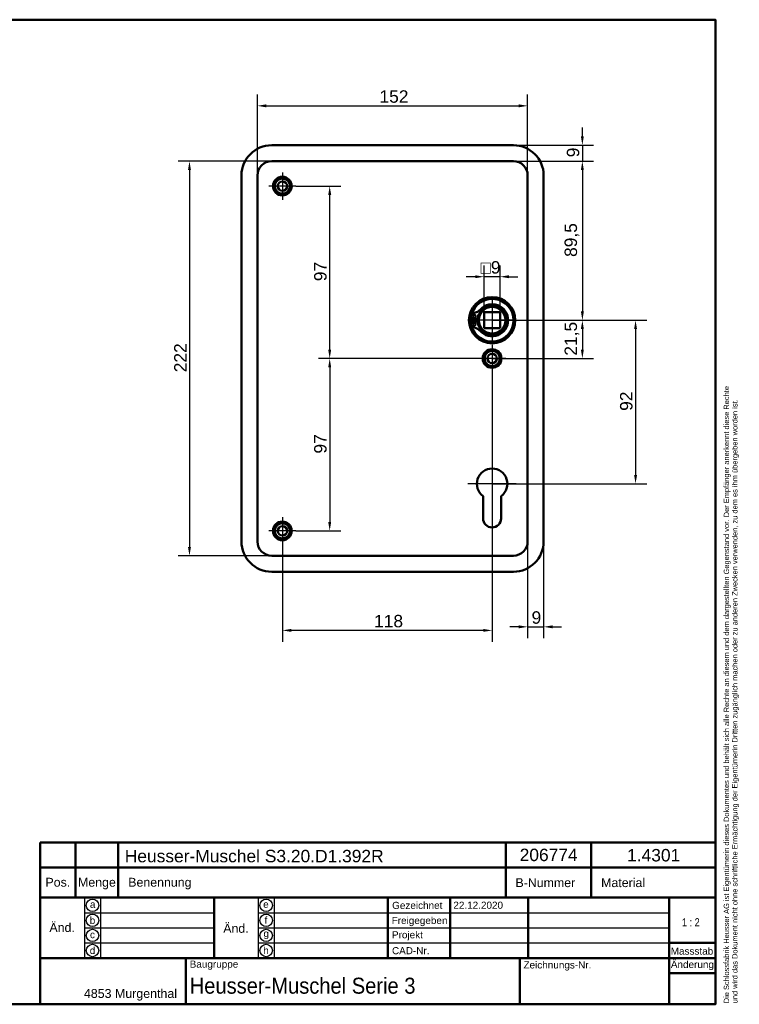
# Model space of a CAD drawing. Header units: millimetres. Extents: x 20 to 833, y 20 to 574.
# Tile 4 of 4: x 429 to 833, y 20 to 574. Entities that reach past the tile are written whole.
import ezdxf
from ezdxf.enums import TextEntityAlignment as Align

# ---------------------------------------------------------------- set-up
doc = ezdxf.new("R2010")
doc.units = ezdxf.units.MM
doc.header["$LTSCALE"] = 2
for name, color, linetype, lineweight in [('Bemaßungen(DIN)', 7, 'Continuous', 25), ('Mittelpunktmarkierung(DIN)', 7, 'Continuous', 25), ('Sichtbare Kanten(DIN)', 7, 'Continuous', 50), ('Skizziergeometrie(DIN)', 7, 'Continuous', 50), ('Skizzierlinie(DIN)', 7, 'Continuous', 25), ('Symbole(DIN)', 7, 'Continuous', 25)]:
    doc.layers.add(name, color=color, linetype=linetype, lineweight=lineweight)
doc.styles.add('Aktuell-DIN', font='arial.ttf')
doc.styles.add('STANDARD-DIN~0', font='arial.ttf')
doc.styles.add('Textstil10', font='arial.ttf')
doc.styles.add('Textstil41', font='arial.ttf', dxfattribs={"width": 0.8})
doc.styles.add('Textstil83', font='arial.ttf', dxfattribs={"width": 0.8})
doc.dimstyles.new('CAD-LAN', dxfattribs={"dimscale": 2, "dimtxt": 3.5, "dimasz": 2.5, "dimexe": 3.175, "dimexo": 0, "dimgap": 0.8, "dimtad": 1, "dimrnd": 1e-08, "dimtxsty": 'STANDARD-DIN~0', "dimcen": 0.09, "dimdle": 10, "dimclrd": 250, "dimclre": 250, "dimclrt": 250, "dimadec": 0, "dimazin": 2, "dimtfac": 1, "dimtmove": 0, "dimatfit": 3, "dimfxl": 1, "dimtolj": 1, "dimtzin": 0, "dimlwd": 25, "dimlwe": 25, "dimarcsym": 0})

# ---------------------------------------------------------------- blocks, each defined once
blk = doc.blocks.new('Ränder Standardrahmen')
at = {"layer": 'Skizziergeometrie(DIN)', "flags": 128}
blk.add_lwpolyline([(10, 10), (10, 287), (410, 287), (410, 10), (10, 10)], dxfattribs=at)
blk = doc.blocks.new('Schriftfelder Heusser')
at = {"layer": 'Skizziergeometrie(DIN)'}
for p, q in [((101, 229.92), (101, 236.92)), ((101, 236.92), (291, 236.92)), ((111, 229.92), (111, 236.92)), ((123, 229.92), (123, 236.92)), ((232, 229.92), (232, 236.92)), ((256, 229.92), (256, 236.92)), ((291, 236.92), (291, 229.92)), ((101, 191.42), (101, 229.92)), ((101, 229.92), (291, 229.92)), ((111, 229.92), (111, 221.42)), ((123, 229.92), (123, 221.42)), ((232, 229.92), (232, 221.42)), ((256, 229.92), (256, 221.42)), ((291, 229.92), (291, 191.42)), ((101, 221.42), (291, 221.42)), ((150, 221.42), (150, 204.42)), ((198.85, 221.42), (198.85, 204.42)), ((216.35, 221.42), (216.35, 204.42)), ((238.35, 221.42), (238.35, 204.42)), ((278, 221.42), (278, 191.42)), ((278, 208.67), (291, 208.67)), ((101, 204.42), (291, 204.42)), ((142, 204.42), (142, 191.42)), ((236, 204.42), (236, 191.42)), ((278, 200.17), (291, 200.17)), ((291, 191.42), (101, 191.42))]:
    blk.add_line(p, q, dxfattribs=at)
at = {"layer": 'Skizzierlinie(DIN)'}
for p, q in [((113.5, 221.42), (113.5, 204.42)), ((118, 221.42), (118, 204.42)), ((162.35, 221.42), (162.35, 204.42)), ((166.85, 221.42), (166.85, 204.42)), ((113.5, 217.17), (150, 217.17)), ((162.35, 217.17), (278, 217.17)), ((113.5, 212.92), (150, 212.92)), ((162.35, 212.92), (278, 212.92)), ((113.5, 208.67), (150, 208.67)), ((162.35, 208.67), (278, 208.67))]:
    blk.add_line(p, q, dxfattribs=at)
for centre in [(115.75, 219.25), (164.6, 219.25), (115.75, 215.04), (164.6, 215.04), (115.75, 210.79), (164.6, 210.79), (115.75, 206.54), (164.6, 206.54)]:
    blk.add_circle(centre, 1.75, dxfattribs=at)
at = {"layer": 'Symbole(DIN)', "color": 7, "insert": (293.33, 191.7), "char_height": 1.5, "width": 182.3003, "attachment_point": 1, "rotation": 90, "line_spacing_factor": 0.944221, "style": 'Aktuell-DIN'}
blk.add_mtext('\\fArial|b0|i0;\\H1.5000;Die Schlossfabrik Heusser AG ist Eigentümerin dieses Dokumentes und behält sich alle Rechte an diesem und dem dargestellten Gegenstand vor. Der Empfänger anerkennt diese Rechte\\Pund wird das Dokument nicht ohne schriftliche Ermächtigung der Eigentümerin Dritten zugänglich machen oder zu anderen Zwecken verwenden, zu dem es ihm übergeben worden ist.\\P ', dxfattribs=at)
at = {"layer": 'Symbole(DIN)', "color": 179, "true_color": 0x262659, "style": 'Aktuell-DIN'}
for s, insert, char_height, attachment_point in [('B-Nummer', (234.74, 225.62), 2.489, 4), ('Material', (265.02, 225.62), 2.489, 5), ('Pos.', (106, 227), 2.489, 2), ('Menge', (117, 227), 2.489, 2), ('Benennung', (125.81, 225.38), 2.489, 4), ('\\fArial|b0|i0;a', (115.81, 219.53), 2, 5), ('\\fArial|b0|i0;e', (164.54, 219.53), 2, 5), ('\\fArial|b0|i0;Gezeichnet', (200.05, 219.23), 2, 4), ('\\fArial|b0|i0;b', (115.75, 215), 2, 5), ('\\fArial|b0|i0;f', (164.55, 215.06), 2, 5), ('\\fArial|b0|i0;Freigegeben', (199.92, 216), 2, 1), ('\\fArial|b0|i0;c', (115.75, 211.01), 2, 5), ('\\fArial|b0|i0;g', (164.63, 211.05), 2, 5), ('\\fArial|b0|i0;Projekt', (200, 211.98), 2, 1), ('\\fArial|b0|i0;d', (115.76, 206.55), 2, 5), ('\\fArial|b0|i0;h', (164.55, 206.57), 2, 5), ('\\fArial|b0|i0;CAD-Nr.', (200, 207.5), 2, 1), ('\\fArial|b0|i0;\\H2.0000;Massstab', (284.39, 206.37), 2, 5), ('\\fArial|b0|i0;\\H2.0000;Baugruppe', (143.1, 203.73), 2, 1), ('\\fArial|b0|i0;Zeichnungs-Nr.', (237, 203.5), 2, 1), ('\\fArial|b0|i0;\\H2.5000;4853 Murgenthal', (113.33, 192.46), 2.5, 7)]:
    blk.add_mtext(s, dxfattribs=dict(at, insert=insert, char_height=char_height, attachment_point=attachment_point))
at = {"layer": 'Symbole(DIN)', "color": 179, "true_color": 0x262659, "attachment_point": 5, "style": 'Aktuell-DIN'}
for s, insert, char_height, width in [('Änd.', (107.21, 213), 2.489, 12.3494), ('Änd.', (156.12, 212.76), 2.489, 12.3494), ('\\fArial|b0|i0;Änderung', (284.51, 202.33), 2, 12.1143)]:
    blk.add_mtext(s, dxfattribs=dict(at, insert=insert, char_height=char_height, width=width))
at = {"layer": 'Symbole(DIN)', "color": 7, "insert": (143.1, 196.62), "char_height": 4.5, "width": 90.18, "attachment_point": 4, "style": 'Aktuell-DIN'}
blk.add_mtext('\\fArial|b0|i0;\\W0.90;\\H4.5000;Heusser-Muschel Serie 3', dxfattribs=at)
at = {"layer": 'Symbole(DIN)', "color": 179, "true_color": 0x262659, "style": 'Textstil10'}
blk.add_attdef('ERSTELLUNGSDATUM_001', (217.26, 218.29), '', height=2, dxfattribs=at)
at = {"layer": 'Symbole(DIN)', "color": 179, "true_color": 0x262659}
for tag, height, style, p in [('AUTOR', 2.49, 'Aktuell-DIN', (240.03, 219.26)), ('KONTROLLDATUM', 2, 'Textstil10', (217.42, 215.04)), ('KONTROLLIERT_VON', 2, 'Textstil10', (239.98, 215.05))]:
    blk.add_attdef(tag, text='', height=height, dxfattribs=dict(at, style=style)).set_placement(p, align=Align.MIDDLE_LEFT)
at = {"layer": 'Symbole(DIN)', "color": 7, "style": 'Textstil83', "width": 0.8}
blk.add_attdef('Anfänglicher_Ansichtsmaßstab_001', (281.57, 213.34), '', height=2.3, dxfattribs=at)
at = {"layer": 'Symbole(DIN)', "color": 179, "true_color": 0x262659, "style": 'Textstil10'}
blk.add_attdef('PROJEKT', text='', height=2, dxfattribs=at).set_placement((217.77, 209.72), align=Align.BOTTOM_LEFT)
at = {"layer": 'Symbole(DIN)', "color": 7, "style": 'Textstil41', "width": 0.8}
blk.add_attdef('STATUS', text='', height=5, dxfattribs=at).set_placement((284.53, 195.86), align=Align.MIDDLE_CENTER)
blk = doc.blocks.new('*D8')
at = {"layer": 'Bemaßungen(DIN)', "color": 250, "linetype": 'Continuous', "lineweight": 25, "true_color": 0x3f3f3f, "transparency": 16777216}
for p, q in [((706.33, 494.38), (751.47, 494.38)), ((745.12, 489.38), (745.12, 409.88)), ((694.33, 404.88), (751.47, 404.88))]:
    blk.add_line(p, q, dxfattribs=at)
at = {"layer": 'Bemaßungen(DIN)', "color": 250, "linetype": 'Continuous', "true_color": 0x3f3f3f, "transparency": 16777216}
for points in [[(744.28, 489.38), (745.95, 489.38), (745.12, 494.38)], [(744.28, 409.88), (745.95, 409.88), (745.12, 404.88)]]:
    blk.add_solid(points, dxfattribs=at)
at = {"layer": 'Defpoints', "color": 0, "linetype": 'Continuous', "transparency": 16777216}
for p in [(706.33, 494.38), (694.33, 404.88), (745.12, 404.88)]:
    blk.add_point(p, dxfattribs=at)
at = {"layer": 'Bemaßungen(DIN)', "color": 250, "linetype": 'Continuous', "lineweight": 25, "true_color": 0x3f3f3f, "transparency": 16777216, "insert": (735.1, 440.51), "char_height": 7, "attachment_point": 1, "rotation": 90, "style": 'STANDARD-DIN~0'}
blk.add_mtext('\\A1;89,5', dxfattribs=at)
blk = doc.blocks.new('*D9')
at = {"layer": 'Bemaßungen(DIN)', "color": 250, "linetype": 'Continuous', "lineweight": 25, "true_color": 0x3f3f3f, "transparency": 16777216}
for p, q in [((694.33, 404.88), (751.47, 404.88)), ((745.12, 399.88), (745.12, 388.38)), ((694.33, 383.38), (751.47, 383.38))]:
    blk.add_line(p, q, dxfattribs=at)
at = {"layer": 'Bemaßungen(DIN)', "color": 250, "linetype": 'Continuous', "true_color": 0x3f3f3f, "transparency": 16777216}
for points in [[(744.28, 399.88), (745.95, 399.88), (745.12, 404.88)], [(744.28, 388.38), (745.95, 388.38), (745.12, 383.38)]]:
    blk.add_solid(points, dxfattribs=at)
at = {"layer": 'Defpoints', "color": 0, "linetype": 'Continuous', "transparency": 16777216}
for p in [(694.33, 404.88), (694.33, 383.38), (745.12, 383.38)]:
    blk.add_point(p, dxfattribs=at)
at = {"layer": 'Bemaßungen(DIN)', "color": 250, "linetype": 'Continuous', "lineweight": 25, "true_color": 0x3f3f3f, "transparency": 16777216, "insert": (735.1, 384.95), "char_height": 7, "attachment_point": 1, "rotation": 90, "style": 'STANDARD-DIN~0'}
blk.add_mtext('\\A1;21,5', dxfattribs=at)
blk = doc.blocks.new('*D10')
at = {"layer": 'Bemaßungen(DIN)', "color": 250, "linetype": 'Continuous', "lineweight": 25, "true_color": 0x3f3f3f, "transparency": 16777216}
for p, q in [((694.33, 404.88), (781.39, 404.88)), ((775.04, 399.88), (775.04, 317.88)), ((694.33, 312.88), (781.39, 312.88))]:
    blk.add_line(p, q, dxfattribs=at)
at = {"layer": 'Bemaßungen(DIN)', "color": 250, "linetype": 'Continuous', "true_color": 0x3f3f3f, "transparency": 16777216}
for points in [[(774.21, 399.88), (775.88, 399.88), (775.04, 404.88)], [(774.21, 317.88), (775.88, 317.88), (775.04, 312.88)]]:
    blk.add_solid(points, dxfattribs=at)
at = {"layer": 'Defpoints', "color": 0, "linetype": 'Continuous', "transparency": 16777216}
for p in [(694.33, 404.88), (694.33, 312.88), (775.04, 312.88)]:
    blk.add_point(p, dxfattribs=at)
at = {"layer": 'Bemaßungen(DIN)', "color": 250, "linetype": 'Continuous', "lineweight": 25, "true_color": 0x3f3f3f, "transparency": 16777216, "insert": (766.29, 353.9), "char_height": 7, "attachment_point": 1, "rotation": 90, "style": 'STANDARD-DIN~0'}
blk.add_mtext('\\A1;92', dxfattribs=at)
blk = doc.blocks.new('*D11')
at = {"layer": 'Bemaßungen(DIN)', "color": 250, "linetype": 'Continuous', "lineweight": 25, "true_color": 0x3f3f3f, "transparency": 16777216}
for p, q in [((745.12, 508.38), (745.12, 513.38)), ((706.33, 503.38), (751.47, 503.38)), ((745.12, 503.38), (745.12, 494.38)), ((706.33, 494.38), (751.47, 494.38)), ((745.12, 489.38), (745.12, 484.38))]:
    blk.add_line(p, q, dxfattribs=at)
at = {"layer": 'Bemaßungen(DIN)', "color": 250, "linetype": 'Continuous', "true_color": 0x3f3f3f, "transparency": 16777216}
for points in [[(744.28, 508.38), (745.95, 508.38), (745.12, 503.38)], [(744.28, 489.38), (745.95, 489.38), (745.12, 494.38)]]:
    blk.add_solid(points, dxfattribs=at)
at = {"layer": 'Defpoints', "color": 0, "linetype": 'Continuous', "transparency": 16777216}
for p in [(706.33, 503.38), (706.33, 494.38), (745.12, 494.38)]:
    blk.add_point(p, dxfattribs=at)
at = {"layer": 'Bemaßungen(DIN)', "color": 250, "linetype": 'Continuous', "lineweight": 25, "true_color": 0x3f3f3f, "transparency": 16777216, "insert": (736.37, 496.58), "char_height": 7, "attachment_point": 1, "rotation": 90, "style": 'STANDARD-DIN~0'}
blk.add_mtext('\\A1;9', dxfattribs=at)
blk = doc.blocks.new('*D12')
at = {"layer": 'Bemaßungen(DIN)', "color": 250, "linetype": 'Continuous', "lineweight": 25, "true_color": 0x3f3f3f, "transparency": 16777216}
for p, q in [((562.33, 486.38), (562.33, 531.88)), ((714.33, 486.38), (714.33, 531.88)), ((567.33, 525.53), (709.33, 525.53))]:
    blk.add_line(p, q, dxfattribs=at)
at = {"layer": 'Bemaßungen(DIN)', "color": 250, "linetype": 'Continuous', "true_color": 0x3f3f3f, "transparency": 16777216}
for points in [[(567.33, 526.37), (567.33, 524.7), (562.33, 525.53)], [(709.33, 526.37), (709.33, 524.7), (714.33, 525.53)]]:
    blk.add_solid(points, dxfattribs=at)
at = {"layer": 'Defpoints', "color": 0, "linetype": 'Continuous', "transparency": 16777216}
for p in [(714.33, 525.53), (562.33, 486.38), (714.33, 486.38)]:
    blk.add_point(p, dxfattribs=at)
at = {"layer": 'Bemaßungen(DIN)', "color": 250, "linetype": 'Continuous', "lineweight": 25, "true_color": 0x3f3f3f, "transparency": 16777216, "insert": (630.96, 534.28), "char_height": 7, "attachment_point": 1, "style": 'STANDARD-DIN~0'}
blk.add_mtext('\\A1;152', dxfattribs=at)
blk = doc.blocks.new('*D13')
at = {"layer": 'Bemaßungen(DIN)', "color": 250, "linetype": 'Continuous', "lineweight": 25, "true_color": 0x3f3f3f, "transparency": 16777216}
for p, q in [((570.33, 494.38), (517.71, 494.38)), ((524.06, 489.38), (524.06, 277.38)), ((570.33, 272.38), (517.71, 272.38))]:
    blk.add_line(p, q, dxfattribs=at)
at = {"layer": 'Bemaßungen(DIN)', "color": 250, "linetype": 'Continuous', "true_color": 0x3f3f3f, "transparency": 16777216}
for points in [[(523.23, 489.38), (524.9, 489.38), (524.06, 494.38)], [(523.23, 277.38), (524.9, 277.38), (524.06, 272.38)]]:
    blk.add_solid(points, dxfattribs=at)
at = {"layer": 'Defpoints', "color": 0, "linetype": 'Continuous', "transparency": 16777216}
for p in [(570.33, 494.38), (524.06, 272.38), (570.33, 272.38)]:
    blk.add_point(p, dxfattribs=at)
at = {"layer": 'Bemaßungen(DIN)', "color": 250, "linetype": 'Continuous', "lineweight": 25, "true_color": 0x3f3f3f, "transparency": 16777216, "insert": (515.44, 375.62), "char_height": 7, "attachment_point": 1, "rotation": 90, "style": 'STANDARD-DIN~0'}
blk.add_mtext('\\A1;222', dxfattribs=at)
blk = doc.blocks.new('*D14')
at = {"layer": 'Bemaßungen(DIN)', "color": 250, "linetype": 'Continuous', "lineweight": 25, "true_color": 0x3f3f3f, "transparency": 16777216}
for p, q in [((583.98, 480.38), (609.31, 480.38)), ((602.96, 388.38), (602.96, 475.38)), ((694.33, 383.38), (596.61, 383.38))]:
    blk.add_line(p, q, dxfattribs=at)
at = {"layer": 'Bemaßungen(DIN)', "color": 250, "linetype": 'Continuous', "true_color": 0x3f3f3f, "transparency": 16777216}
for points in [[(602.13, 475.38), (603.8, 475.38), (602.96, 480.38)], [(602.13, 388.38), (603.8, 388.38), (602.96, 383.38)]]:
    blk.add_solid(points, dxfattribs=at)
at = {"layer": 'Defpoints', "color": 0, "linetype": 'Continuous', "transparency": 16777216}
for p in [(583.98, 480.38), (602.96, 480.38), (694.33, 383.38)]:
    blk.add_point(p, dxfattribs=at)
at = {"layer": 'Bemaßungen(DIN)', "color": 250, "linetype": 'Continuous', "lineweight": 25, "true_color": 0x3f3f3f, "transparency": 16777216, "insert": (594.21, 426.87), "char_height": 7, "attachment_point": 1, "rotation": 90, "style": 'STANDARD-DIN~0'}
blk.add_mtext('\\A1;97', dxfattribs=at)
blk = doc.blocks.new('*D15')
at = {"layer": 'Bemaßungen(DIN)', "color": 250, "linetype": 'Continuous', "lineweight": 25, "true_color": 0x3f3f3f, "transparency": 16777216}
for p, q in [((694.33, 383.38), (596.61, 383.38)), ((602.96, 378.38), (602.96, 291.38)), ((583.98, 286.38), (609.31, 286.38))]:
    blk.add_line(p, q, dxfattribs=at)
at = {"layer": 'Bemaßungen(DIN)', "color": 250, "linetype": 'Continuous', "true_color": 0x3f3f3f, "transparency": 16777216}
for points in [[(602.13, 378.38), (603.8, 378.38), (602.96, 383.38)], [(602.13, 291.38), (603.8, 291.38), (602.96, 286.38)]]:
    blk.add_solid(points, dxfattribs=at)
at = {"layer": 'Defpoints', "color": 0, "linetype": 'Continuous', "transparency": 16777216}
for p in [(694.33, 383.38), (583.98, 286.38), (602.96, 286.38)]:
    blk.add_point(p, dxfattribs=at)
at = {"layer": 'Bemaßungen(DIN)', "color": 250, "linetype": 'Continuous', "lineweight": 25, "true_color": 0x3f3f3f, "transparency": 16777216, "insert": (594.21, 329.87), "char_height": 7, "attachment_point": 1, "rotation": 90, "style": 'STANDARD-DIN~0'}
blk.add_mtext('\\A1;97', dxfattribs=at)
blk = doc.blocks.new('*D16')
at = {"layer": 'Bemaßungen(DIN)', "color": 250, "linetype": 'Continuous', "lineweight": 25, "true_color": 0x3f3f3f, "transparency": 16777216}
for p, q in [((694.33, 375.73), (694.33, 224.03)), ((576.33, 278.73), (576.33, 224.03)), ((689.33, 230.38), (581.33, 230.38))]:
    blk.add_line(p, q, dxfattribs=at)
at = {"layer": 'Bemaßungen(DIN)', "color": 250, "linetype": 'Continuous', "true_color": 0x3f3f3f, "transparency": 16777216}
for points in [[(581.33, 231.21), (581.33, 229.55), (576.33, 230.38)], [(689.33, 231.21), (689.33, 229.55), (694.33, 230.38)]]:
    blk.add_solid(points, dxfattribs=at)
at = {"layer": 'Defpoints', "color": 0, "linetype": 'Continuous', "transparency": 16777216}
for p in [(694.33, 375.73), (576.33, 278.73), (576.33, 230.38)]:
    blk.add_point(p, dxfattribs=at)
at = {"layer": 'Bemaßungen(DIN)', "color": 250, "linetype": 'Continuous', "lineweight": 25, "true_color": 0x3f3f3f, "transparency": 16777216, "insert": (627.92, 239.13), "char_height": 7, "attachment_point": 1, "style": 'STANDARD-DIN~0'}
blk.add_mtext('\\A1;118', dxfattribs=at)
blk = doc.blocks.new('*D17')
at = {"layer": 'Bemaßungen(DIN)', "color": 250, "linetype": 'Continuous', "lineweight": 25, "true_color": 0x3f3f3f, "transparency": 16777216}
for p, q in [((714.33, 280.38), (714.33, 226.04)), ((723.33, 280.38), (723.33, 226.04)), ((709.33, 232.39), (704.33, 232.39)), ((714.33, 232.39), (723.33, 232.39)), ((728.33, 232.39), (733.33, 232.39))]:
    blk.add_line(p, q, dxfattribs=at)
at = {"layer": 'Bemaßungen(DIN)', "color": 250, "linetype": 'Continuous', "true_color": 0x3f3f3f, "transparency": 16777216}
for points in [[(709.33, 233.22), (709.33, 231.55), (714.33, 232.39)], [(728.33, 233.22), (728.33, 231.55), (723.33, 232.39)]]:
    blk.add_solid(points, dxfattribs=at)
at = {"layer": 'Defpoints', "color": 0, "linetype": 'Continuous', "transparency": 16777216}
for p in [(714.33, 280.38), (723.33, 280.38), (723.33, 232.39)]:
    blk.add_point(p, dxfattribs=at)
at = {"layer": 'Bemaßungen(DIN)', "color": 250, "linetype": 'Continuous', "lineweight": 25, "true_color": 0x3f3f3f, "transparency": 16777216, "insert": (716.53, 241.13), "char_height": 7, "attachment_point": 1, "style": 'STANDARD-DIN~0'}
blk.add_mtext('\\A1;9', dxfattribs=at)
blk = doc.blocks.new('*D23')
at = {"layer": 'Bemaßungen(DIN)', "color": 250, "linetype": 'Continuous', "lineweight": 25, "true_color": 0x3f3f3f, "transparency": 16777216}
for p, q in [((689.83, 409.38), (689.83, 435.73)), ((698.83, 409.38), (698.83, 435.73)), ((684.83, 429.38), (679.83, 429.38)), ((698.83, 429.38), (689.83, 429.38)), ((703.83, 429.38), (708.83, 429.38))]:
    blk.add_line(p, q, dxfattribs=at)
at = {"layer": 'Bemaßungen(DIN)', "color": 250, "linetype": 'Continuous', "true_color": 0x3f3f3f, "transparency": 16777216}
for points in [[(684.83, 430.21), (684.83, 428.55), (689.83, 429.38)], [(703.83, 430.21), (703.83, 428.55), (698.83, 429.38)]]:
    blk.add_solid(points, dxfattribs=at)
at = {"layer": 'Defpoints', "color": 0, "linetype": 'Continuous', "transparency": 16777216}
for p in [(689.83, 429.38), (689.83, 409.38), (698.83, 409.38)]:
    blk.add_point(p, dxfattribs=at)
at = {"layer": 'Bemaßungen(DIN)', "color": 250, "linetype": 'Continuous', "lineweight": 25, "true_color": 0x3f3f3f, "transparency": 16777216, "insert": (687.96, 438.13), "char_height": 7, "attachment_point": 1, "style": 'STANDARD-DIN~0'}
blk.add_mtext('\\A1;\\fAIGDT|b0|i0;\\H7.0000;o\\fArial|b0|i0;\\H7.0000;9', dxfattribs=at)

msp = doc.modelspace()

# ---------------------------------------------------------------- linework, layer by layer
at = {"layer": 'Mittelpunktmarkierung(DIN)', "linetype": 'Continuous'}
for p, q in [((576.33, 488.03), (576.33, 472.73)), ((583.98, 480.38), (568.68, 480.38)), ((694.33, 417.38), (694.33, 392.38)), ((706.83, 404.88), (681.83, 404.88)), ((694.33, 391.03), (694.33, 375.73)), ((701.98, 383.38), (686.68, 383.38)), ((694.33, 326.48), (694.33, 302.88)), ((707.93, 312.88), (680.73, 312.88)), ((576.33, 294.03), (576.33, 278.73)), ((583.98, 286.38), (568.68, 286.38))]:
    msp.add_line(p, q, dxfattribs=at)
at = {"layer": 'Sichtbare Kanten(DIN)'}
for p, q in [((570.33, 503.38), (706.33, 503.38)), ((706.33, 494.38), (570.33, 494.38)), ((553.33, 280.38), (553.33, 486.38)), ((562.33, 486.38), (562.33, 280.38)), ((714.33, 280.38), (714.33, 486.38)), ((723.33, 486.38), (723.33, 280.38)), ((682.422, 405.497), (682.422, 406.881)), ((686.122, 405.497), (682.422, 405.497)), ((689.83, 409.38), (689.83, 400.38)), ((698.83, 409.38), (689.83, 409.38)), ((698.83, 400.38), (698.83, 409.38)), ((682.422, 404.263), (686.122, 404.263)), ((682.422, 402.879), (682.422, 404.263)), ((689.83, 400.38), (698.83, 400.38)), ((689.23, 293.38), (689.23, 305.955)), ((699.43, 305.955), (699.43, 293.38)), ((570.33, 272.38), (706.33, 272.38)), ((706.33, 263.38), (570.33, 263.38))]:
    msp.add_line(p, q, dxfattribs=at)
for centre, radius in [((576.33, 480.38), 5.25), ((576.33, 480.38), 4.25), ((576.33, 480.38), 2.65), ((694.33, 404.88), 13), ((694.33, 404.88), 12.5), ((694.33, 404.88), 8), ((694.33, 404.88), 7.5), ((684.272, 407.112), 0.85), ((684.272, 402.648), 0.85), ((694.33, 383.38), 5.25), ((694.33, 383.38), 4.25), ((694.33, 383.38), 2.65), ((576.33, 286.38), 5.25), ((576.33, 286.38), 4.25), ((576.33, 286.38), 2.65)]:
    msp.add_circle(centre, radius, dxfattribs=at)
for centre, radius, start, end in [((570.33, 486.38), 17, 90, 180), ((706.33, 486.38), 17, 0, 90), ((570.33, 486.38), 8, 90, 180), ((706.33, 486.38), 8, 0, 90), ((694.33, 404.88), 12, 194.7921, 165.2079), ((681.682, 417.25), 8.725, 284.80219, 315.63645), ((693.597, 404.88), 7.5, 130.96945, 175.28369), ((694.33, 404.88), 9, 220.90334, 139.09666), ((694.33, 404.88), 8.967, 224.36355, 135.63645), ((694.33, 404.88), 12, 172.89827, 187.10173), ((684.422, 406.881), 2, 104.80219, 180), ((694.33, 404.88), 9, 176.0711, 183.9289), ((694.33, 404.88), 8.2, 163.43926, 196.56074), ((684.422, 402.879), 2, 180, 255.19781), ((681.682, 392.51), 8.725, 44.36355, 75.19781), ((693.597, 404.88), 7.5, 184.71631, 229.03055), ((694.33, 312.88), 8.6, 306.37184, 233.62816), ((694.33, 293.38), 5.1, 180, 0), ((570.33, 280.38), 17, 180, 270), ((570.33, 280.38), 8, 180, 270), ((706.33, 280.38), 8, 270, 0), ((706.33, 280.38), 17, 270, 0)]:
    msp.add_arc(centre, radius, start, end, dxfattribs=at)

# ---------------------------------------------------------------- block references
at = {"xscale": 2, "yscale": 2, "zscale": 2}
msp.add_blockref('Ränder Standardrahmen', (0, 0), dxfattribs=at)
msp.add_blockref('Schriftfelder Heusser', (238, -362.833), dxfattribs=at).add_auto_attribs({'ERSTELLUNGSDATUM_001': '22.12.2020', 'Anfänglicher_Ansichtsmaßstab_001': '1 : 2'})

# ---------------------------------------------------------------- texts
at = {"layer": 'Symbole(DIN)', "color": 7, "char_height": 7, "attachment_point": 1, "style": 'Aktuell-DIN'}
for s, insert, width in [('{\\fArial|b0|i0;\\H7.0000;Heusser-Muschel S3.20.D1.392R}', (487.659, 106.906), 145.65549), ('{\\fArial|b0|i0;\\H7.0000;206774}', (709.83, 107.58), 32.62043), ('{\\fArial|b0|i0;\\H7.0000;1.4301}', (770.274, 107.401), 29.89939)]:
    msp.add_mtext(s, dxfattribs=dict(at, insert=insert, width=width))

# ---------------------------------------------------------------- dimensions: what is measured, and where the dimension line sits
at = {"layer": 'Bemaßungen(DIN)', "color": 250, "linetype": 'Continuous', "lineweight": 25, "true_color": 0x3f3f3f}
for base, p1, p2, angle, override, picture, middle in [((714.33, 525.533), (562.33, 486.38), (714.33, 486.38), 180, {"dimgap": 0.8, "dimdec": 2, "dimtol": 0, "dimlim": 0, "dimtp": 0, "dimtm": 0, "dimtdec": 2, "dimtofl": 0, "dimatfit": 1}, '*D12', (638.33, 525.533)), ((745.115, 494.38), (706.33, 503.38), (706.33, 494.38), 270, {"dimgap": 0.8, "dimdec": 2, "dimtol": 0, "dimlim": 0, "dimtp": 0, "dimtm": 0, "dimtdec": 2, "dimtofl": 1, "dimatfit": 1}, '*D11', (745.115, 498.88)), ((524.064, 272.38), (570.33, 494.38), (570.33, 272.38), 270, {"dimgap": 0.8, "dimdec": 2, "dimtol": 0, "dimlim": 0, "dimtp": 0, "dimtm": 0, "dimtdec": 2, "dimtofl": 0, "dimatfit": 1}, '*D13', (524.064, 383.38)), ((745.115, 404.88), (706.33, 494.38), (694.33, 404.88), 90, {"dimgap": 0.8, "dimdec": 2, "dimtol": 0, "dimlim": 0, "dimtp": 0, "dimtm": 0, "dimtdec": 2, "dimtofl": 0, "dimatfit": 1}, '*D8', (745.115, 449.63)), ((602.962, 480.38), (694.33, 383.38), (583.98, 480.38), 90, {"dimgap": 0.8, "dimdec": 2, "dimtol": 0, "dimlim": 0, "dimtp": 0, "dimtm": 0, "dimtdec": 2, "dimtofl": 0, "dimatfit": 1}, '*D14', (602.962, 431.88)), ((745.115, 383.38), (694.33, 404.88), (694.33, 383.38), 90, {"dimgap": 0.8, "dimdec": 2, "dimtol": 0, "dimlim": 0, "dimtp": 0, "dimtm": 0, "dimtdec": 2, "dimtofl": 0, "dimatfit": 1}, '*D9', (745.115, 394.13)), ((775.042, 312.88), (694.33, 404.88), (694.33, 312.88), 90, {"dimgap": 0.8, "dimdec": 2, "dimtol": 0, "dimlim": 0, "dimtp": 0, "dimtm": 0, "dimtdec": 2, "dimtofl": 0, "dimatfit": 1}, '*D10', (775.042, 358.88)), ((602.962, 286.38), (694.33, 383.38), (583.98, 286.38), 90, {"dimgap": 0.8, "dimdec": 2, "dimtol": 0, "dimlim": 0, "dimtp": 0, "dimtm": 0, "dimtdec": 2, "dimtofl": 0, "dimatfit": 1}, '*D15', (602.962, 334.88)), ((576.33, 230.38), (694.33, 375.73), (576.33, 278.73), 180, {"dimgap": 0.8, "dimdec": 2, "dimtol": 0, "dimlim": 0, "dimtp": 0, "dimtm": 0, "dimtdec": 2, "dimtofl": 0, "dimatfit": 1}, '*D16', (635.33, 230.38))]:
    dim = msp.add_linear_dim(base=base, p1=p1, p2=p2, angle=angle, dimstyle='CAD-LAN', override=override, dxfattribs=at)
    dim.commit()
    dim.dimension.update_dxf_attribs({"geometry": picture, "text_midpoint": middle, "dimtype": 160})
dim = msp.add_linear_dim(base=(689.83, 429.38), p1=(698.83, 409.38), p2=(689.83, 409.38), angle=180, text='\\fAIGDT|b0|i0;\\H7.0000;o\\fArial|b0|i0;\\H7.0000;<>', dimstyle='CAD-LAN', override={"dimgap": 0.8, "dimdec": 2, "dimtol": 0, "dimlim": 0, "dimtp": 0, "dimtm": 0, "dimtdec": 2, "dimtofl": 1, "dimatfit": 1}, dxfattribs=at)
dim.commit()
dim.dimension.update_dxf_attribs({"geometry": '*D23', "text_midpoint": (694.33, 429.38), "dimtype": 160})
dim = msp.add_linear_dim(base=(723.33, 232.385), p1=(714.33, 280.38), p2=(723.33, 280.38), dimstyle='CAD-LAN', override={"dimgap": 0.8, "dimdec": 2, "dimtol": 0, "dimlim": 0, "dimtp": 0, "dimtm": 0, "dimtdec": 2, "dimtofl": 1, "dimatfit": 1}, dxfattribs=at)
dim.commit()
dim.dimension.update_dxf_attribs({"geometry": '*D17', "text_midpoint": (718.83, 232.385), "dimtype": 160})

doc.saveas('drawing.dxf')
